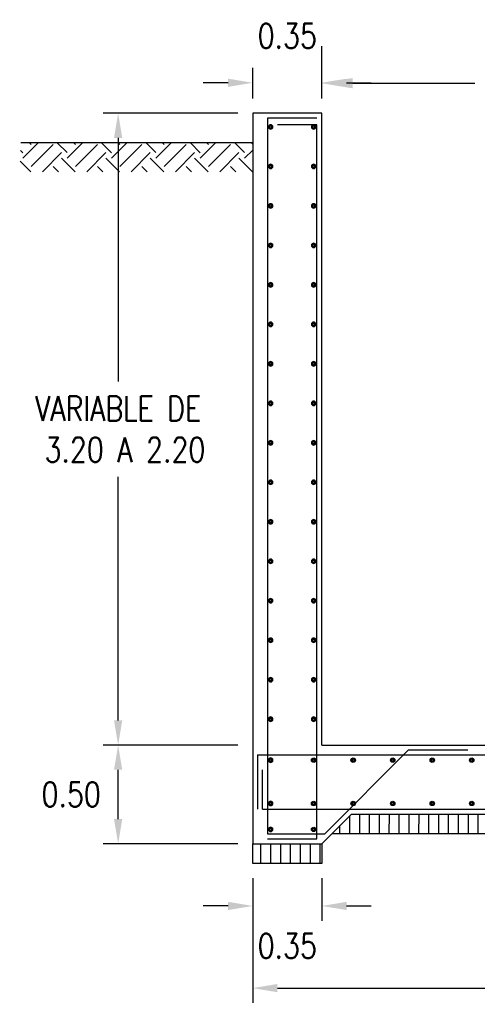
# Model space of a CAD drawing. Header units: metres. Extents: x 725561 to 725799, y 9150913 to 9151110.
# Tile 12 of 36: x 725609.53 to 725611.85, y 9150946.42 to 9150951.41. Entities that reach past the tile are written whole.
import ezdxf

# ---------------------------------------------------------------- set-up
doc = ezdxf.new("R2010")
doc.units = ezdxf.units.M
for name, color, linetype in [('02v', 2, 'Continuous'), ('Acero', 7, 'Continuous'), ('AIR.A3-T-ESTRUCT 02', 2, 'Continuous'), ('Layer1 (.05)', 8, 'Continuous'), ('Layer2 (.10)', 1, 'Continuous'), ('Layer3 (.10)', 3, 'Continuous'), ('TIERRA', 42, 'Continuous')]:
    doc.layers.add(name, color=color, linetype=linetype)
doc.styles.add('AIR-Simplex.(0.80)', font='simplex.shx', dxfattribs={"width": 0.8})
doc.styles.add('SIMPLEX', font='simplex.shx')
doc.dimstyles.new('AIR-100 (A3)_HORIZ', dxfattribs={"dimscale": 0.1, "dimtxt": 1.25, "dimasz": 1.25, "dimexe": 0.75, "dimexo": 0.75, "dimgap": 0.75, "dimtad": 0, "dimtih": 1, "dimtoh": 1, "dimzin": 1, "dimdsep": 46, "dimtxsty": 'AIR-Simplex.(0.80)', "dimcen": 0.75, "dimdle": 1.5, "dimclrd": 1, "dimclre": 1, "dimclrt": 7, "dimadec": 0, "dimazin": 0, "dimtfac": 1, "dimtofl": 0, "dimtmove": 2, "dimatfit": 3, "dimfxl": 1.5, "dimtolj": 1, "dimtzin": 1, "dimarcsym": 0})
doc.dimstyles.new('AIR-125 A3-RV', dxfattribs={"dimscale": 0.125, "dimtxt": 1.25, "dimasz": 1.25, "dimexe": 1.5, "dimexo": 1.5, "dimgap": 1.5, "dimtad": 0, "dimtih": 1, "dimtoh": 1, "dimzin": 1, "dimdsep": 46, "dimtxsty": 'SIMPLEX', "dimcen": 1.5, "dimdle": 1.5, "dimclrd": 1, "dimclre": 1, "dimclrt": 7, "dimadec": 0, "dimazin": 0, "dimtfac": 1, "dimtofl": 0, "dimtmove": 2, "dimatfit": 3, "dimfxl": 1.5, "dimtolj": 1, "dimtzin": 1, "dimarcsym": 0})
pattern_1 = [(90, (0, 0), (-0.05, 0), [])]

# ---------------------------------------------------------------- blocks, each defined once
blk = doc.blocks.new('acero_arm')
at = {"layer": 'Acero', "color": 2, "const_width": 0.0094}
blk.add_lwpolyline([(0, 0.0066, -1), (0, -0.0066, -1)], format="xyb", close=True, dxfattribs=at)
at = {"layer": 'Acero', "color": 7}
blk.add_circle((0, 0), 0.0112, dxfattribs=at)
blk = doc.blocks.new('*U730')
at = {"layer": 'Acero', "color": 7}
blk.add_blockref('acero_arm', (0, 0), dxfattribs=at)
blk = doc.blocks.new('*U761')
at = {"layer": '02v', "color": 0, "linetype": 'ByBlock', "lineweight": -2, "transparency": 16777216}
blk.add_blockref('*U730', (0, 0), dxfattribs=at)
blk = doc.blocks.new('*U846')
at = {"layer": 'Acero', "color": 7}
blk.add_blockref('acero_arm', (0, 0), dxfattribs=at)
blk = doc.blocks.new('*U791')
at = {"layer": '02v', "color": 0, "linetype": 'ByBlock', "lineweight": -2, "transparency": 16777216}
blk.add_blockref('*U846', (0, 0), dxfattribs=at)
blk = doc.blocks.new('*U415')
at = {"layer": 'Acero', "color": 7}
blk.add_blockref('acero_arm', (0, 0), dxfattribs=at)
blk = doc.blocks.new('*U416')
at = {"layer": '02v', "color": 0, "linetype": 'ByBlock', "lineweight": -2, "transparency": 16777216}
blk.add_blockref('*U415', (0, 0), dxfattribs=at)
blk = doc.blocks.new('*U382')
at = {"layer": 'Acero', "color": 7}
blk.add_blockref('acero_arm', (0, 0), dxfattribs=at)
blk = doc.blocks.new('*U383')
at = {"layer": '02v', "color": 0, "linetype": 'ByBlock', "lineweight": -2, "transparency": 16777216}
blk.add_blockref('*U382', (0, 0), dxfattribs=at)
blk = doc.blocks.new('*U376')
at = {"layer": 'Acero', "color": 7}
blk.add_blockref('acero_arm', (0, 0), dxfattribs=at)
blk = doc.blocks.new('*U377')
at = {"layer": '02v', "color": 0, "linetype": 'ByBlock', "lineweight": -2, "transparency": 16777216}
blk.add_blockref('*U376', (0, 0), dxfattribs=at)
blk = doc.blocks.new('*U374')
at = {"layer": 'Acero', "color": 7}
blk.add_blockref('acero_arm', (0, 0), dxfattribs=at)
blk = doc.blocks.new('*U375')
at = {"layer": '02v', "color": 0, "linetype": 'ByBlock', "lineweight": -2, "transparency": 16777216}
blk.add_blockref('*U374', (0, 0), dxfattribs=at)
blk = doc.blocks.new('*U380')
at = {"layer": 'Acero', "color": 7}
blk.add_blockref('acero_arm', (0, 0), dxfattribs=at)
blk = doc.blocks.new('*U381')
at = {"layer": '02v', "color": 0, "linetype": 'ByBlock', "lineweight": -2, "transparency": 16777216}
blk.add_blockref('*U380', (0, 0), dxfattribs=at)
blk = doc.blocks.new('*U378')
at = {"layer": 'Acero', "color": 7}
blk.add_blockref('acero_arm', (0, 0), dxfattribs=at)
blk = doc.blocks.new('*U379')
at = {"layer": '02v', "color": 0, "linetype": 'ByBlock', "lineweight": -2, "transparency": 16777216}
blk.add_blockref('*U378', (0, 0), dxfattribs=at)
blk = doc.blocks.new('*U394')
at = {"layer": 'Acero', "color": 7}
blk.add_blockref('acero_arm', (0, 0), dxfattribs=at)
blk = doc.blocks.new('*U395')
at = {"layer": '02v', "color": 0, "linetype": 'ByBlock', "lineweight": -2, "transparency": 16777216}
blk.add_blockref('*U394', (0, 0), dxfattribs=at)
blk = doc.blocks.new('*U755')
at = {"layer": 'Acero', "color": 7}
blk.add_blockref('acero_arm', (0, 0), dxfattribs=at)
blk = doc.blocks.new('*U756')
at = {"layer": '02v', "color": 0, "linetype": 'ByBlock', "lineweight": -2, "transparency": 16777216}
blk.add_blockref('*U755', (0, 0), dxfattribs=at)
blk = doc.blocks.new('*U398')
at = {"layer": 'Acero', "color": 7}
blk.add_blockref('acero_arm', (0, 0), dxfattribs=at)
blk = doc.blocks.new('*U399')
at = {"layer": '02v', "color": 0, "linetype": 'ByBlock', "lineweight": -2, "transparency": 16777216}
blk.add_blockref('*U398', (0, 0), dxfattribs=at)
blk = doc.blocks.new('*U396')
at = {"layer": 'Acero', "color": 7}
blk.add_blockref('acero_arm', (0, 0), dxfattribs=at)
blk = doc.blocks.new('*U397')
at = {"layer": '02v', "color": 0, "linetype": 'ByBlock', "lineweight": -2, "transparency": 16777216}
blk.add_blockref('*U396', (0, 0), dxfattribs=at)
blk = doc.blocks.new('*U402')
at = {"layer": 'Acero', "color": 7}
blk.add_blockref('acero_arm', (0, 0), dxfattribs=at)
blk = doc.blocks.new('*U403')
at = {"layer": '02v', "color": 0, "linetype": 'ByBlock', "lineweight": -2, "transparency": 16777216}
blk.add_blockref('*U402', (0, 0), dxfattribs=at)
blk = doc.blocks.new('*U400')
at = {"layer": 'Acero', "color": 7}
blk.add_blockref('acero_arm', (0, 0), dxfattribs=at)
blk = doc.blocks.new('*U401')
at = {"layer": '02v', "color": 0, "linetype": 'ByBlock', "lineweight": -2, "transparency": 16777216}
blk.add_blockref('*U400', (0, 0), dxfattribs=at)
blk = doc.blocks.new('*U385')
at = {"layer": 'Acero', "color": 7}
blk.add_blockref('acero_arm', (0, 0), dxfattribs=at)
blk = doc.blocks.new('*U386')
at = {"layer": '02v', "color": 0, "linetype": 'ByBlock', "lineweight": -2, "transparency": 16777216}
blk.add_blockref('*U385', (0, 0), dxfattribs=at)
blk = doc.blocks.new('*U404')
at = {"layer": 'Acero', "color": 7}
blk.add_blockref('acero_arm', (0, 0), dxfattribs=at)
blk = doc.blocks.new('*U384')
at = {"layer": '02v', "color": 0, "linetype": 'ByBlock', "lineweight": -2, "transparency": 16777216}
blk.add_blockref('*U404', (0, 0), dxfattribs=at)
blk = doc.blocks.new('*U389')
at = {"layer": 'Acero', "color": 7}
blk.add_blockref('acero_arm', (0, 0), dxfattribs=at)
blk = doc.blocks.new('*U390')
at = {"layer": '02v', "color": 0, "linetype": 'ByBlock', "lineweight": -2, "transparency": 16777216}
blk.add_blockref('*U389', (0, 0), dxfattribs=at)
blk = doc.blocks.new('*U387')
at = {"layer": 'Acero', "color": 7}
blk.add_blockref('acero_arm', (0, 0), dxfattribs=at)
blk = doc.blocks.new('*U388')
at = {"layer": '02v', "color": 0, "linetype": 'ByBlock', "lineweight": -2, "transparency": 16777216}
blk.add_blockref('*U387', (0, 0), dxfattribs=at)
blk = doc.blocks.new('*U393')
at = {"layer": 'Acero', "color": 7}
blk.add_blockref('acero_arm', (0, 0), dxfattribs=at)
blk = doc.blocks.new('*U424')
at = {"layer": '02v', "color": 0, "linetype": 'ByBlock', "lineweight": -2, "transparency": 16777216}
blk.add_blockref('*U393', (0, 0), dxfattribs=at)
blk = doc.blocks.new('*U391')
at = {"layer": 'Acero', "color": 7}
blk.add_blockref('acero_arm', (0, 0), dxfattribs=at)
blk = doc.blocks.new('*U392')
at = {"layer": '02v', "color": 0, "linetype": 'ByBlock', "lineweight": -2, "transparency": 16777216}
blk.add_blockref('*U391', (0, 0), dxfattribs=at)
blk = doc.blocks.new('*U743')
at = {"layer": 'Acero', "color": 7}
blk.add_blockref('acero_arm', (0, 0), dxfattribs=at)
blk = doc.blocks.new('*U744')
at = {"layer": '02v', "color": 0, "linetype": 'ByBlock', "lineweight": -2, "transparency": 16777216}
blk.add_blockref('*U743', (0, 0), dxfattribs=at)
blk = doc.blocks.new('*U425')
at = {"layer": 'Acero', "color": 7}
blk.add_blockref('acero_arm', (0, 0), dxfattribs=at)
blk = doc.blocks.new('*U426')
at = {"layer": '02v', "color": 0, "linetype": 'ByBlock', "lineweight": -2, "transparency": 16777216}
blk.add_blockref('*U425', (0, 0), dxfattribs=at)
blk = doc.blocks.new('*U747')
at = {"layer": 'Acero', "color": 7}
blk.add_blockref('acero_arm', (0, 0), dxfattribs=at)
blk = doc.blocks.new('*U748')
at = {"layer": '02v', "color": 0, "linetype": 'ByBlock', "lineweight": -2, "transparency": 16777216}
blk.add_blockref('*U747', (0, 0), dxfattribs=at)
blk = doc.blocks.new('*U745')
at = {"layer": 'Acero', "color": 7}
blk.add_blockref('acero_arm', (0, 0), dxfattribs=at)
blk = doc.blocks.new('*U746')
at = {"layer": '02v', "color": 0, "linetype": 'ByBlock', "lineweight": -2, "transparency": 16777216}
blk.add_blockref('*U745', (0, 0), dxfattribs=at)
blk = doc.blocks.new('*U751')
at = {"layer": 'Acero', "color": 7}
blk.add_blockref('acero_arm', (0, 0), dxfattribs=at)
blk = doc.blocks.new('*U752')
at = {"layer": '02v', "color": 0, "linetype": 'ByBlock', "lineweight": -2, "transparency": 16777216}
blk.add_blockref('*U751', (0, 0), dxfattribs=at)
blk = doc.blocks.new('*U749')
at = {"layer": 'Acero', "color": 7}
blk.add_blockref('acero_arm', (0, 0), dxfattribs=at)
blk = doc.blocks.new('*U750')
at = {"layer": '02v', "color": 0, "linetype": 'ByBlock', "lineweight": -2, "transparency": 16777216}
blk.add_blockref('*U749', (0, 0), dxfattribs=at)
blk = doc.blocks.new('*U427')
at = {"layer": 'Acero', "color": 7}
blk.add_blockref('acero_arm', (0, 0), dxfattribs=at)
blk = doc.blocks.new('*U731')
at = {"layer": '02v', "color": 0, "linetype": 'ByBlock', "lineweight": -2, "transparency": 16777216}
blk.add_blockref('*U427', (0, 0), dxfattribs=at)
blk = doc.blocks.new('*U753')
at = {"layer": 'Acero', "color": 7}
blk.add_blockref('acero_arm', (0, 0), dxfattribs=at)
blk = doc.blocks.new('*U754')
at = {"layer": '02v', "color": 0, "linetype": 'ByBlock', "lineweight": -2, "transparency": 16777216}
blk.add_blockref('*U753', (0, 0), dxfattribs=at)
blk = doc.blocks.new('*U734')
at = {"layer": 'Acero', "color": 7}
blk.add_blockref('acero_arm', (0, 0), dxfattribs=at)
blk = doc.blocks.new('*U735')
at = {"layer": '02v', "color": 0, "linetype": 'ByBlock', "lineweight": -2, "transparency": 16777216}
blk.add_blockref('*U734', (0, 0), dxfattribs=at)
blk = doc.blocks.new('*U732')
at = {"layer": 'Acero', "color": 7}
blk.add_blockref('acero_arm', (0, 0), dxfattribs=at)
blk = doc.blocks.new('*U733')
at = {"layer": '02v', "color": 0, "linetype": 'ByBlock', "lineweight": -2, "transparency": 16777216}
blk.add_blockref('*U732', (0, 0), dxfattribs=at)
blk = doc.blocks.new('*U738')
at = {"layer": 'Acero', "color": 7}
blk.add_blockref('acero_arm', (0, 0), dxfattribs=at)
blk = doc.blocks.new('*U739')
at = {"layer": '02v', "color": 0, "linetype": 'ByBlock', "lineweight": -2, "transparency": 16777216}
blk.add_blockref('*U738', (0, 0), dxfattribs=at)
blk = doc.blocks.new('*U736')
at = {"layer": 'Acero', "color": 7}
blk.add_blockref('acero_arm', (0, 0), dxfattribs=at)
blk = doc.blocks.new('*U737')
at = {"layer": '02v', "color": 0, "linetype": 'ByBlock', "lineweight": -2, "transparency": 16777216}
blk.add_blockref('*U736', (0, 0), dxfattribs=at)
blk = doc.blocks.new('*U742')
at = {"layer": 'Acero', "color": 7}
blk.add_blockref('acero_arm', (0, 0), dxfattribs=at)
blk = doc.blocks.new('*U405')
at = {"layer": '02v', "color": 0, "linetype": 'ByBlock', "lineweight": -2, "transparency": 16777216}
blk.add_blockref('*U742', (0, 0), dxfattribs=at)
blk = doc.blocks.new('*U740')
at = {"layer": 'Acero', "color": 7}
blk.add_blockref('acero_arm', (0, 0), dxfattribs=at)
blk = doc.blocks.new('*U741')
at = {"layer": '02v', "color": 0, "linetype": 'ByBlock', "lineweight": -2, "transparency": 16777216}
blk.add_blockref('*U740', (0, 0), dxfattribs=at)
blk = doc.blocks.new('*U799')
at = {"layer": 'Acero', "color": 7}
blk.add_blockref('acero_arm', (0, 0), dxfattribs=at)
blk = doc.blocks.new('*U796')
at = {"layer": '02v', "color": 0, "linetype": 'ByBlock', "lineweight": -2, "transparency": 16777216}
blk.add_blockref('*U799', (0, 0), dxfattribs=at)
blk = doc.blocks.new('*U798')
at = {"layer": 'Acero', "color": 7}
blk.add_blockref('acero_arm', (0, 0), dxfattribs=at)
blk = doc.blocks.new('*U797')
at = {"layer": '02v', "color": 0, "linetype": 'ByBlock', "lineweight": -2, "transparency": 16777216}
blk.add_blockref('*U798', (0, 0), dxfattribs=at)
blk = doc.blocks.new('*U803')
at = {"layer": 'Acero', "color": 7}
blk.add_blockref('acero_arm', (0, 0), dxfattribs=at)
blk = doc.blocks.new('*U800')
at = {"layer": '02v', "color": 0, "linetype": 'ByBlock', "lineweight": -2, "transparency": 16777216}
blk.add_blockref('*U803', (0, 0), dxfattribs=at)
blk = doc.blocks.new('*U802')
at = {"layer": 'Acero', "color": 7}
blk.add_blockref('acero_arm', (0, 0), dxfattribs=at)
blk = doc.blocks.new('*U801')
at = {"layer": '02v', "color": 0, "linetype": 'ByBlock', "lineweight": -2, "transparency": 16777216}
blk.add_blockref('*U802', (0, 0), dxfattribs=at)
blk = doc.blocks.new('*U807')
at = {"layer": 'Acero', "color": 7}
blk.add_blockref('acero_arm', (0, 0), dxfattribs=at)
blk = doc.blocks.new('*U804')
at = {"layer": '02v', "color": 0, "linetype": 'ByBlock', "lineweight": -2, "transparency": 16777216}
blk.add_blockref('*U807', (0, 0), dxfattribs=at)
blk = doc.blocks.new('*U806')
at = {"layer": 'Acero', "color": 7}
blk.add_blockref('acero_arm', (0, 0), dxfattribs=at)
blk = doc.blocks.new('*U805')
at = {"layer": '02v', "color": 0, "linetype": 'ByBlock', "lineweight": -2, "transparency": 16777216}
blk.add_blockref('*U806', (0, 0), dxfattribs=at)
blk = doc.blocks.new('*U811')
at = {"layer": 'Acero', "color": 7}
blk.add_blockref('acero_arm', (0, 0), dxfattribs=at)
blk = doc.blocks.new('*U808')
at = {"layer": '02v', "color": 0, "linetype": 'ByBlock', "lineweight": -2, "transparency": 16777216}
blk.add_blockref('*U811', (0, 0), dxfattribs=at)
blk = doc.blocks.new('*U810')
at = {"layer": 'Acero', "color": 7}
blk.add_blockref('acero_arm', (0, 0), dxfattribs=at)
blk = doc.blocks.new('*U809')
at = {"layer": '02v', "color": 0, "linetype": 'ByBlock', "lineweight": -2, "transparency": 16777216}
blk.add_blockref('*U810', (0, 0), dxfattribs=at)
blk = doc.blocks.new('*U815')
at = {"layer": 'Acero', "color": 7}
blk.add_blockref('acero_arm', (0, 0), dxfattribs=at)
blk = doc.blocks.new('*U812')
at = {"layer": '02v', "color": 0, "linetype": 'ByBlock', "lineweight": -2, "transparency": 16777216}
blk.add_blockref('*U815', (0, 0), dxfattribs=at)
blk = doc.blocks.new('*U814')
at = {"layer": 'Acero', "color": 7}
blk.add_blockref('acero_arm', (0, 0), dxfattribs=at)
blk = doc.blocks.new('*U813')
at = {"layer": '02v', "color": 0, "linetype": 'ByBlock', "lineweight": -2, "transparency": 16777216}
blk.add_blockref('*U814', (0, 0), dxfattribs=at)
blk = doc.blocks.new('*D1013')
at = {"layer": 'AIR.A3-T-ESTRUCT 02', "color": 1, "lineweight": -2, "ltscale": 0.1, "transparency": 16777216}
for p, q in [((725610.7081, 9150951.0128), (725610.7081, 9150951.1673)), ((725611.0581, 9150951.0128), (725611.0581, 9150951.1673)), ((725610.5831, 9150951.0923), (725610.4581, 9150951.0923)), ((725611.1831, 9150951.0923), (725611.3081, 9150951.0923))]:
    blk.add_line(p, q, dxfattribs=at)
at = {"layer": 'AIR.A3-T-ESTRUCT 02', "color": 1, "ltscale": 0.1, "transparency": 16777216}
for points in [[(725610.5831, 9150951.1131), (725610.5831, 9150951.0715), (725610.7081, 9150951.0923)], [(725611.1831, 9150951.1131), (725611.1831, 9150951.0715), (725611.0581, 9150951.0923)]]:
    blk.add_solid(points, dxfattribs=at)
at = {"layer": 'Defpoints', "color": 0, "ltscale": 0.1, "transparency": 16777216}
for p in [(725611.0581, 9150951.0923), (725610.7081, 9150950.9378), (725611.0581, 9150950.9378)]:
    blk.add_point(p, dxfattribs=at)
at = {"layer": 'AIR.A3-T-ESTRUCT 02', "color": 7, "ltscale": 0.1, "transparency": 16777216, "insert": (725610.8831, 9150951.3298), "char_height": 0.125, "attachment_point": 5, "style": 'AIR-Simplex.(0.80)'}
blk.add_mtext('\\A1;0.35', dxfattribs=at)
blk = doc.blocks.new('*D920')
at = {"layer": 'AIR.A3-T-ESTRUCT 02', "color": 1, "lineweight": -2, "ltscale": 0.1, "transparency": 16777216}
for p, q in [((725610.6331, 9150950.9378), (725609.9519, 9150950.9378)), ((725610.0269, 9150950.8128), (725610.0269, 9150949.5795)), ((725610.0269, 9150947.8628), (725610.0269, 9150949.0961)), ((725610.6331, 9150947.7378), (725609.9519, 9150947.7378))]:
    blk.add_line(p, q, dxfattribs=at)
at = {"layer": 'AIR.A3-T-ESTRUCT 02', "color": 1, "ltscale": 0.1, "transparency": 16777216}
for points in [[(725610.006, 9150950.8128), (725610.0477, 9150950.8128), (725610.0269, 9150950.9378)], [(725610.006, 9150947.8628), (725610.0477, 9150947.8628), (725610.0269, 9150947.7378)]]:
    blk.add_solid(points, dxfattribs=at)
at = {"layer": 'Defpoints', "color": 0, "ltscale": 0.1, "transparency": 16777216}
for p in [(725610.7081, 9150950.9378), (725610.0269, 9150947.7378), (725610.7081, 9150947.7378)]:
    blk.add_point(p, dxfattribs=at)
at = {"layer": 'AIR.A3-T-ESTRUCT 02', "color": 7, "ltscale": 0.1, "transparency": 16777216, "insert": (725610.0269, 9150949.3378), "char_height": 0.125, "attachment_point": 5, "style": 'AIR-Simplex.(0.80)'}
blk.add_mtext('\\A1;VARIABLE DE\\P 3.20 A 2.20', dxfattribs=at)
blk = doc.blocks.new('*D1014')
at = {"layer": 'AIR.A3-T-ESTRUCT 02', "color": 1, "lineweight": -2, "ltscale": 0.1, "transparency": 16777216}
for p, q in [((725610.6331, 9150947.7378), (725609.9519, 9150947.7378)), ((725610.0269, 9150947.3628), (725610.0269, 9150947.6128)), ((725610.6331, 9150947.2378), (725609.9519, 9150947.2378))]:
    blk.add_line(p, q, dxfattribs=at)
at = {"layer": 'AIR.A3-T-ESTRUCT 02', "color": 1, "ltscale": 0.1, "transparency": 16777216}
for points in [[(725610.006, 9150947.6128), (725610.0477, 9150947.6128), (725610.0269, 9150947.7378)], [(725610.006, 9150947.3628), (725610.0477, 9150947.3628), (725610.0269, 9150947.2378)]]:
    blk.add_solid(points, dxfattribs=at)
at = {"layer": 'Defpoints', "color": 0, "ltscale": 0.1, "transparency": 16777216}
for p in [(725610.0269, 9150947.7378), (725610.7081, 9150947.7378), (725610.7081, 9150947.2378)]:
    blk.add_point(p, dxfattribs=at)
at = {"layer": 'AIR.A3-T-ESTRUCT 02', "color": 7, "ltscale": 0.1, "transparency": 16777216, "insert": (725609.7894, 9150947.4878), "char_height": 0.125, "attachment_point": 5, "style": 'AIR-Simplex.(0.80)'}
blk.add_mtext('\\A1;0.50', dxfattribs=at)
blk = doc.blocks.new('*D1016')
at = {"layer": 'AIR.A3-T-ESTRUCT 02', "color": 1, "lineweight": -2, "ltscale": 0.1, "transparency": 16777216}
for p, q in [((725610.7081, 9150947.0628), (725610.7081, 9150946.8478)), ((725611.0581, 9150947.0628), (725611.0581, 9150946.8478)), ((725610.5831, 9150946.9228), (725610.4581, 9150946.9228)), ((725611.1831, 9150946.9228), (725611.3081, 9150946.9228))]:
    blk.add_line(p, q, dxfattribs=at)
at = {"layer": 'AIR.A3-T-ESTRUCT 02', "color": 1, "ltscale": 0.1, "transparency": 16777216}
for points in [[(725610.5831, 9150946.9436), (725610.5831, 9150946.902), (725610.7081, 9150946.9228)], [(725611.1831, 9150946.9436), (725611.1831, 9150946.902), (725611.0581, 9150946.9228)]]:
    blk.add_solid(points, dxfattribs=at)
at = {"layer": 'Defpoints', "color": 0, "ltscale": 0.1, "transparency": 16777216}
for p in [(725610.7081, 9150947.1378), (725611.0581, 9150947.1378), (725611.0581, 9150946.9228)]:
    blk.add_point(p, dxfattribs=at)
at = {"layer": 'AIR.A3-T-ESTRUCT 02', "color": 7, "ltscale": 0.1, "transparency": 16777216, "insert": (725610.8831, 9150946.7204), "char_height": 0.125, "attachment_point": 5, "style": 'AIR-Simplex.(0.80)'}
blk.add_mtext('\\A1;0.35', dxfattribs=at)
blk = doc.blocks.new('*D1018')
at = {"layer": 'AIR.A3-T-ESTRUCT 02', "color": 1, "lineweight": -2, "ltscale": 0.1, "transparency": 16777216}
for p, q in [((725610.7081, 9150947.0628), (725610.7081, 9150946.4316)), ((725613.8081, 9150947.0628), (725613.8081, 9150946.4316)), ((725610.8331, 9150946.5066), (725612.0402, 9150946.5066)), ((725613.6831, 9150946.5066), (725612.4759, 9150946.5066))]:
    blk.add_line(p, q, dxfattribs=at)
at = {"layer": 'AIR.A3-T-ESTRUCT 02', "color": 1, "ltscale": 0.1, "transparency": 16777216}
for points in [[(725610.8331, 9150946.5274), (725610.8331, 9150946.4858), (725610.7081, 9150946.5066)], [(725613.6831, 9150946.5274), (725613.6831, 9150946.4858), (725613.8081, 9150946.5066)]]:
    blk.add_solid(points, dxfattribs=at)
at = {"layer": 'Defpoints', "color": 0, "ltscale": 0.1, "transparency": 16777216}
for p in [(725610.7081, 9150947.1378), (725613.8081, 9150947.1378), (725613.8081, 9150946.5066)]:
    blk.add_point(p, dxfattribs=at)
at = {"layer": 'AIR.A3-T-ESTRUCT 02', "color": 7, "ltscale": 0.1, "transparency": 16777216, "insert": (725612.2581, 9150946.5066), "char_height": 0.125, "attachment_point": 5, "style": 'AIR-Simplex.(0.80)'}
blk.add_mtext('\\A1;3.10', dxfattribs=at)
blk = doc.blocks.new('*D926')
at = {"layer": 'Defpoints', "color": 0, "transparency": 16777216}
for p in [(725613.4581, 9150951.09), (725611.0581, 9150950.9378), (725613.4581, 9150950.9378)]:
    blk.add_point(p, dxfattribs=at)
at = {"layer": 'Layer3 (.10)', "color": 1, "lineweight": -2, "transparency": 16777216}
for p, q in [((725611.0581, 9150951.1253), (725611.0581, 9150951.2775)), ((725613.4581, 9150951.1253), (725613.4581, 9150951.2775)), ((725611.2143, 9150951.09), (725611.8325, 9150951.09)), ((725613.3018, 9150951.09), (725612.6837, 9150951.09))]:
    blk.add_line(p, q, dxfattribs=at)
at = {"layer": 'Layer3 (.10)', "color": 1, "transparency": 16777216}
for points in [[(725611.2143, 9150951.1161), (725611.2143, 9150951.064), (725611.0581, 9150951.09)], [(725613.3018, 9150951.1161), (725613.3018, 9150951.064), (725613.4581, 9150951.09)]]:
    blk.add_solid(points, dxfattribs=at)
at = {"layer": 'Layer3 (.10)', "color": 7, "transparency": 16777216, "insert": (725612.2581, 9150951.09), "char_height": 0.15625, "attachment_point": 5, "style": 'SIMPLEX'}
blk.add_mtext('\\A1;2.40', dxfattribs=at)
blk = doc.blocks.new('*U860')
at = {"layer": 'Acero', "color": 7}
blk.add_blockref('acero_arm', (0, 0), dxfattribs=at)
blk = doc.blocks.new('*U861')
at = {"layer": '02v', "color": 0, "linetype": 'ByBlock', "lineweight": -2, "transparency": 16777216}
blk.add_blockref('*U860', (0, 0), dxfattribs=at)
blk = doc.blocks.new('*U862')
at = {"layer": 'Acero', "color": 7}
blk.add_blockref('acero_arm', (0, 0), dxfattribs=at)
blk = doc.blocks.new('*U863')
at = {"layer": '02v', "color": 0, "linetype": 'ByBlock', "lineweight": -2, "transparency": 16777216}
blk.add_blockref('*U862', (0, 0), dxfattribs=at)
blk = doc.blocks.new('A$C05677a3a')
at = {"layer": 'TIERRA'}
h = blk.add_hatch(dxfattribs=at)
h.set_pattern_fill('EARTH', color=8, scale=0.025, angle=45, style=0)
h.set_pattern_definition([(45, (-750844.06394, -9073977.28771), (0, 0.2245064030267), [0.15875, -0.15875]), (45, (-750844.10603, -9073977.24562), (0, 0.2245064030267), [0.15875, -0.15875]), (45, (-750844.14813, -9073977.20352), (0, 0.2245064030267), [0.15875, -0.15875]), (135, (-750844.14813, -9073977.17546), (-0.2245064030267, 0), [0.15875, -0.15875]), (135, (-750844.10603, -9073977.13336), (-0.2245064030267, 0), [0.15875, -0.15875]), (135, (-750844.06394, -9073977.09127), (-0.2245064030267, 0), [0.15875, -0.15875])])
h.paths.add_polyline_path([(0, 0), (1.1736, 0), (1.1796, -0.1468), (0, -0.1468), (0, -0.1097), (0, -0.0576)])
at = {"layer": 'Layer2 (.10)'}
blk.add_line((0, 0), (1.1736, 0), dxfattribs=at)

msp = doc.modelspace()

# ---------------------------------------------------------------- hatches: boundary and pattern name
at = {"layer": 'Layer1 (.05)'}
h = msp.add_hatch(dxfattribs=at)
h.set_pattern_fill('ANSI31', color=256, scale=0.4, angle=45)
h.set_pattern_definition(pattern_1)
h.paths.add_polyline_path([(725611.2081, 9150947.3878), (725613.3081, 9150947.3878), (725613.4081, 9150947.2878), (725611.1081, 9150947.2878)])
h = msp.add_hatch(dxfattribs=at)
h.set_pattern_fill('ANSI31', color=256, scale=0.4, angle=45)
h.set_pattern_definition(pattern_1)
h.paths.add_polyline_path([(725610.7081, 9150947.2378), (725611.0581, 9150947.2378), (725611.0581, 9150947.1378), (725610.7081, 9150947.1378)])

# ---------------------------------------------------------------- linework, layer by layer
at = {"layer": 'Layer1 (.05)', "ltscale": 0.1}
for p, q in [((725611.0581, 9150950.9378), (725610.7081, 9150950.9378)), ((725610.7081, 9150950.9378), (725610.7081, 9150947.7378)), ((725611.0581, 9150947.7378), (725611.0581, 9150950.9378)), ((725610.7081, 9150947.7378), (725610.7081, 9150947.2378)), ((725611.0581, 9150947.7378), (725613.4581, 9150947.7378)), ((725611.0581, 9150947.2378), (725611.2081, 9150947.3878)), ((725611.2081, 9150947.3878), (725613.3081, 9150947.3878)), ((725610.7081, 9150947.2378), (725611.0581, 9150947.2378))]:
    msp.add_line(p, q, dxfattribs=at)
at = {"layer": 'Layer1 (.05)'}
for points in [[(725611.2081, 9150947.3878), (725613.3081, 9150947.3878), (725613.4081, 9150947.2878), (725611.1081, 9150947.2878)], [(725610.7081, 9150947.2378), (725611.0581, 9150947.2378), (725611.0581, 9150947.1378), (725610.7081, 9150947.1378)]]:
    msp.add_lwpolyline(points, close=True, dxfattribs=at)
at = {"layer": 'Layer3 (.10)', "linetype": 'Continuous'}
for p, q in [((725610.7831, 9150950.9128), (725610.7831, 9150947.2878)), ((725611.0331, 9150950.9128), (725610.7831, 9150950.9128)), ((725611.0331, 9150950.8786), (725610.8331, 9150950.8786)), ((725611.0331, 9150947.2628), (725611.0331, 9150950.8786)), ((725611.0727, 9150947.2878), (725611.4977, 9150947.7128)), ((725611.4977, 9150947.7128), (725611.7977, 9150947.7128)), ((725610.7331, 9150947.6878), (725613.7831, 9150947.6878)), ((725610.7331, 9150947.6878), (725610.7331, 9150947.4128)), ((725610.7581, 9150947.4128), (725610.7581, 9150947.6128)), ((725610.7581, 9150947.4128), (725613.7581, 9150947.4128)), ((725610.7831, 9150947.2878), (725611.0727, 9150947.2878)), ((725610.7831, 9150947.2628), (725611.0331, 9150947.2628))]:
    msp.add_line(p, q, dxfattribs=at)

# ---------------------------------------------------------------- block references
at = {"layer": '02v', "xscale": -1}
for name, p in [('*U375', (725610.7991, 9150950.8687)), ('*U377', (725611.017, 9150950.8687)), ('*U379', (725610.7991, 9150950.6687)), ('*U381', (725611.017, 9150950.6687)), ('*U863', (725610.7991, 9150950.4687)), ('*U861', (725611.017, 9150950.4687)), ('*U756', (725610.7991, 9150950.2687)), ('*U395', (725611.017, 9150950.2687)), ('*U397', (725610.7991, 9150950.0687)), ('*U399', (725611.017, 9150950.0687)), ('*U401', (725610.7991, 9150949.8687)), ('*U403', (725611.017, 9150949.8687)), ('*U384', (725610.7991, 9150949.6687)), ('*U386', (725611.017, 9150949.6687)), ('*U388', (725610.7991, 9150949.4687)), ('*U390', (725611.017, 9150949.4687)), ('*U392', (725610.7991, 9150949.2687)), ('*U424', (725611.017, 9150949.2687)), ('*U426', (725610.7991, 9150949.0687)), ('*U744', (725611.017, 9150949.0687)), ('*U746', (725610.7991, 9150948.8687)), ('*U748', (725611.017, 9150948.8687)), ('*U750', (725610.7991, 9150948.6687)), ('*U752', (725611.017, 9150948.6687)), ('*U754', (725610.7991, 9150948.4687)), ('*U731', (725611.017, 9150948.4687)), ('*U733', (725610.7991, 9150948.2687)), ('*U735', (725611.017, 9150948.2687)), ('*U737', (725610.7991, 9150948.0687)), ('*U739', (725611.017, 9150948.0687)), ('*U741', (725610.7991, 9150947.8687)), ('*U405', (725611.017, 9150947.8687))]:
    msp.add_blockref(name, p, dxfattribs=at)
at = {"layer": '02v', "xscale": -1, "rotation": 180}
for name, p in [('*U383', (725610.7991, 9150947.6613)), ('*U416', (725610.7991, 9150947.442)), ('*U761', (725610.7991, 9150947.3104))]:
    msp.add_blockref(name, p, dxfattribs=at)
at = {"layer": '02v', "rotation": 180}
for name, p in [('*U797', (725611.017, 9150947.6613)), ('*U801', (725611.217, 9150947.6613)), ('*U805', (725611.417, 9150947.6613)), ('*U809', (725611.617, 9150947.6613)), ('*U813', (725611.817, 9150947.6613)), ('*U796', (725611.017, 9150947.442)), ('*U800', (725611.217, 9150947.442)), ('*U804', (725611.417, 9150947.442)), ('*U808', (725611.617, 9150947.442)), ('*U812', (725611.817, 9150947.442)), ('*U791', (725611.017, 9150947.3104))]:
    msp.add_blockref(name, p, dxfattribs=at)
at = {"layer": 'Layer2 (.10)', "xscale": -1}
msp.add_blockref('A$C05677a3a', (725610.7081, 9150950.7878), dxfattribs=at)

# ---------------------------------------------------------------- dimensions: what is measured, and where the dimension line sits
at = {"layer": 'AIR.A3-T-ESTRUCT 02', "ltscale": 0.1}
for base, p1, p2, picture, middle in [((725611.0581, 9150951.0923), (725610.7081, 9150950.9378), (725611.0581, 9150950.9378), '*D1013', (725610.8831, 9150951.3298)), ((725613.8081, 9150946.5066), (725610.7081, 9150947.1378), (725613.8081, 9150947.1378), '*D1018', (725612.2581, 9150946.5066))]:
    dim = msp.add_linear_dim(base=base, p1=p1, p2=p2, dimstyle='AIR-100 (A3)_HORIZ', dxfattribs=at)
    dim.commit()
    dim.dimension.update_dxf_attribs({"geometry": picture, "text_midpoint": middle})
dim = msp.add_linear_dim(base=(725610.0269, 9150947.7378), p1=(725610.7081, 9150950.9378), p2=(725610.7081, 9150947.7378), angle=90, text='VARIABLE DE\\P 3.20 A 2.20', dimstyle='AIR-100 (A3)_HORIZ', dxfattribs=at)
dim.commit()
dim.dimension.update_dxf_attribs({"geometry": '*D920', "text_midpoint": (725610.0269, 9150949.3378)})
dim = msp.add_linear_dim(base=(725610.0269, 9150947.7378), p1=(725610.7081, 9150947.2378), p2=(725610.7081, 9150947.7378), angle=90, dimstyle='AIR-100 (A3)_HORIZ', dxfattribs=at)
dim.commit()
dim.dimension.update_dxf_attribs({"geometry": '*D1014', "text_midpoint": (725609.7894, 9150947.4878)})
dim = msp.add_linear_dim(base=(725611.0581, 9150946.9228), p1=(725610.7081, 9150947.1378), p2=(725611.0581, 9150947.1378), dimstyle='AIR-100 (A3)_HORIZ', dxfattribs=at)
dim.commit()
dim.dimension.update_dxf_attribs({"geometry": '*D1016', "text_midpoint": (725610.8831, 9150946.7204), "dimtype": 160})
at = {"layer": 'Layer3 (.10)'}
dim = msp.add_linear_dim(base=(725613.4581, 9150951.09), p1=(725611.0581, 9150950.9378), p2=(725613.4581, 9150950.9378), dimstyle='AIR-125 A3-RV', dxfattribs=at)
dim.commit()
dim.dimension.update_dxf_attribs({"geometry": '*D926', "text_midpoint": (725612.2581, 9150951.09)})

doc.saveas('drawing.dxf')
